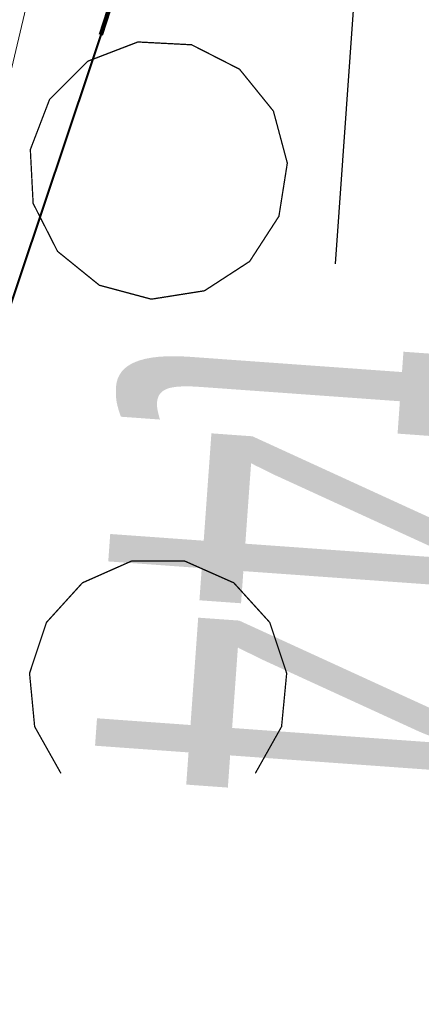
# Model space of a CAD drawing. Header units: metres. Extents: x 6599773 to 13199707, y 5688499 to 11377233.
# Tile 157 of 256: x 6599969.94 to 6599971.49, y 5688893.2 to 5688897.01. Entities that reach past the tile are written whole.
import ezdxf
from ezdxf import colors
from ezdxf.entities.mleader import LeaderData, LeaderLine
from ezdxf.math import Vec2, Vec3

# ---------------------------------------------------------------- set-up
doc = ezdxf.new("R2010")
doc.units = ezdxf.units.M
doc.header["$MEASUREMENT"] = 0
for name, pattern in [('1', [0]), ('9', [1, 0, -1]), ('BTO', [0])]:
    doc.linetypes.add(name, pattern=pattern)
doc.layers.get('0').update_dxf_attribs({"linetype": 'CONTINUOUS', "lineweight": 5})
for name, color, linetype, lineweight in [('_kolor chodnik', 50, '1', 0), ('_kolor zjazdy kostka', 7, '1', 0), ('_kolor ścieżka', 10, '1', 0), ('_linie rozgran', 100, '9', 90), ('_opiskd', 14, 'CONTINUOUS', 15), ('OTK_L_5', 7, 'CONTINUOUS', 5), ('OTZ_L_1', 7, 'CONTINUOUS', 5)]:
    doc.layers.add(name, color=color, linetype=linetype, lineweight=lineweight)
for name, color, linetype, lineweight, true_color in [('_kolor jezdnia', 7, '1', 0, 0x00dbdb), ('_kolor pobocze', 7, '1', 0, 0xff66ff), ('_podział mój', 7, 'BTO', 40, 0xdb70ff)]:
    doc.layers.add(name, color=color, linetype=linetype, lineweight=lineweight, true_color=true_color)
doc.styles.add('opis drzewa', font='ARIALN.TTF', dxfattribs={"width": 0.7, "height": 1.6})
pattern_1 = [(45, (0, 0), (-0.1767766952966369, 0.1767766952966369), []), (135, (0, 0), (-0.1767766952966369, -0.1767766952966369), [])]

# ---------------------------------------------------------------- blocks, each defined once
blk = doc.blocks.new('_Dot')
at = {"color": 0, "linetype": 'ByBlock', "lineweight": -2}
blk.add_line((-0.5, 0), (-1, 0), dxfattribs=at)
at = {"color": 0, "linetype": 'ByBlock', "const_width": 0.5}
blk.add_lwpolyline([(-0.25, 0, 1), (0.25, 0, 1)], format="xyb", close=True, dxfattribs=at)
blk = doc.blocks.new('2_OTZK')
at = {"color": 7, "const_width": 0.005000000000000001}
for points in [[(-0.6431084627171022, 0.6411612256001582), (-0.8175084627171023, 0.5279612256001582), (-1.022908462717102, 0.4954612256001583), (-1.223708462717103, 0.5492612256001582), (-1.385308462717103, 0.6800612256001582), (-1.479708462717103, 0.8653612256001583), (-1.490508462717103, 1.072961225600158), (-1.416008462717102, 1.267061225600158), (-1.269008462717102, 1.414061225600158), (-1.074908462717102, 1.488561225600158), (-0.8673084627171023, 1.477761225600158), (-0.6820084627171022, 1.383361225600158), (-0.5512084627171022, 1.221761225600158), (-0.4974084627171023, 1.020961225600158), (-0.5299084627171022, 0.8155612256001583), (-0.6431084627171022, 0.6411612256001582)], [(0.6282915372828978, 0.6640612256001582), (0.5264915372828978, 0.8442612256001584), (0.5063915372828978, 1.050261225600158), (0.5714915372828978, 1.246761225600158), (0.7104915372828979, 1.400161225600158), (0.8997915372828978, 1.483961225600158), (1.106791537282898, 1.483961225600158), (1.296091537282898, 1.400161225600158), (1.435091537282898, 1.246761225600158), (1.500191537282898, 1.050261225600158), (1.480091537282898, 0.8442612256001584), (1.378291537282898, 0.6640612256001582)], [(-1.372308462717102, -1.335238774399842), (-1.473808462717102, -1.154938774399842), (-1.493508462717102, -0.9491387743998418), (-1.428308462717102, -0.7528387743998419), (-1.289208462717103, -0.5997387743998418), (-1.100108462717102, -0.5160387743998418), (-0.8933084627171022, -0.5160387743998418), (-0.7042084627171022, -0.5997387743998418), (-0.5651084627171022, -0.7528387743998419), (-0.4999084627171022, -0.9491387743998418), (-0.5196084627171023, -1.154938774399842), (-0.6211084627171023, -1.335238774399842)], [(0.6496915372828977, -0.6516387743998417), (0.8240915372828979, -0.5384387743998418), (1.029491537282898, -0.5059387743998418), (1.230291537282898, -0.5597387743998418), (1.391891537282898, -0.6905387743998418), (1.486291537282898, -0.8758387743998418), (1.497091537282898, -1.083438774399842), (1.422591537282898, -1.277538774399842), (1.275591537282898, -1.424538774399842), (1.081491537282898, -1.499038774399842), (0.8738915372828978, -1.488238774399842), (0.6885915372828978, -1.393838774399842), (0.5577915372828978, -1.232238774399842), (0.5039915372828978, -1.031438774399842), (0.5364915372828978, -0.8260387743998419), (0.6496915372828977, -0.6516387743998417)]]:
    blk.add_lwpolyline(points, dxfattribs=at)

msp = doc.modelspace()

# ---------------------------------------------------------------- hatches: boundary and pattern name
at = {"layer": '_kolor chodnik'}
h = msp.add_hatch(dxfattribs=at)
h.set_pattern_fill('ANSI37', color=256, scale=2)
h.set_pattern_definition(pattern_1)
h.paths.add_polyline_path([(6599849.938171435, 5688542.085872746), (6599852.232147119, 5688548.938742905), (6599853.573135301, 5688548.489851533), (6599853.827082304, 5688549.248475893), (6599851.793849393, 5688549.929093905), (6599849.895278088, 5688548.982823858), (6599847.823506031, 5688542.793750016)])
edge = h.paths.add_edge_path()
edge.add_line((6600018.106075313, 5689087.454911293), (6600022.42781917, 5689091.229234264))
edge.add_line((6600022.42781917, 5689091.229234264), (6600020.233254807, 5689093.742094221))
edge.add_line((6600020.233254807, 5689093.742094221), (6600017.159471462, 5689091.057656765))
edge.add_arc((6600023.275194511, 5689085.3851404), 8.341433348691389, 137.1531559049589, 148.8016577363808)
edge.add_line((6600016.140105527, 5689089.706021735), (6600018.106075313, 5689087.454911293))
h.paths.add_polyline_path([(6600038.501784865, 5689187.592294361), (6600037.906968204, 5689187.700586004), (6600037.63829624, 5689186.224843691), (6600038.240083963, 5689186.115282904)])
h.paths.add_polyline_path([(6600069.098302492, 5689360.276020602), (6600068.321239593, 5689360.413462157), (6600068.064048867, 5689358.936495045), (6600068.836639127, 5689358.799546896)])
h.paths.add_polyline_path([(6600082.393785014, 5689362.950258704), (6600082.941124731, 5689366.103121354), (6600081.481377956, 5689366.361351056), (6600080.923159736, 5689363.210828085)])
h.paths.add_polyline_path([(6600074.022236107, 5689388.065861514), (6600072.983907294, 5689388.249860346), (6600072.723374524, 5689386.77253894), (6600073.760538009, 5689386.588865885)])
h.paths.add_polyline_path([(6600105.613104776, 5689486.405659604), (6600106.749499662, 5689489.711933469), (6600105.298891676, 5689490.233346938), (6600104.143487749, 5689486.917306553)], flags=17)
h.paths.add_polyline_path([(6600132.519778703, 5689678.737346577), (6600131.761827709, 5689678.896110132), (6600131.444670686, 5689677.429261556), (6600132.212256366, 5689677.269208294)])
h.paths.add_polyline_path([(6600156.649397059, 5689798.7449027), (6600156.48800471, 5689797.958860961), (6600157.450195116, 5689797.757316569), (6600157.615023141, 5689798.542205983)])
h.paths.add_polyline_path([(6600189.055358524, 5689948.643107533), (6600187.902868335, 5689948.884512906), (6600187.600024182, 5689947.417400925), (6600188.748131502, 5689947.176379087)])
edge = h.paths.add_edge_path()
edge.add_line((6600204.459383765, 5690032.969035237), (6600204.153258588, 5690031.227801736))
edge.add_arc((6600202.328347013, 5690027.299936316), 4.331100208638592, 41.85300125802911, 65.08011549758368, ccw=False)
edge.add_arc((6600032.90393149, 5690051.979071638), 174.020003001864, 352.8070218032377, 353.495463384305)
edge.add_arc((6600202.372679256, 5690027.343587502), 5.999999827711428, 55.12102442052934, 69.64815978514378)
edge = h.paths.add_edge_path()
edge.add_line((6600205.046027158, 5690040.265402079), (6600204.972740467, 5690038.483452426))
edge.add_arc((6600203.986269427, 5690044.401803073), 5.999999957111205, 279.4630688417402, 294.9140560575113)
edge.add_line((6600206.513819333, 5690038.960158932), (6600206.607027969, 5690041.030672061))
edge.add_arc((6600203.986269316, 5690044.401803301), 4.270000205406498, 284.3702444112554, 307.86193139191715, ccw=False)
edge = h.paths.add_edge_path()
edge.add_arc((6600203.547470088, 5690044.558759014), 6.446878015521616, 324.4350091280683, 356.2013368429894, ccw=False)
edge.add_arc((6600203.986269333, 5690044.401803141), 6.00000007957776, 323.2169970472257, 357.4193489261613)
h.paths.add_polyline_path([(6600208.910055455, 5690121.713696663), (6600208.146285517, 5690121.748120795), (6600207.125602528, 5690121.794124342), (6600209.971605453, 5690121.665851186)])
edge = h.paths.add_edge_path()
edge.add_line((6600238.769818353, 5690481.648294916), (6600240.338176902, 5690490.873746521))
edge.add_line((6600240.338176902, 5690490.873746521), (6600241.251295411, 5690510.829461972))
edge.add_line((6600241.251295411, 5690510.829461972), (6600239.524022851, 5690510.928942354))
edge.add_line((6600239.524022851, 5690510.928942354), (6600238.633343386, 5690491.167757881))
edge.add_line((6600238.633343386, 5690491.167757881), (6600234.579716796, 5690467.661262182))
edge.add_line((6600234.579716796, 5690467.661262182), (6600234.449796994, 5690464.966873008))
edge.add_arc((6600242.443669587, 5690464.607462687), 8.00194818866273, 177.4256738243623, 268.2543056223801)
edge.add_line((6600242.199903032, 5690456.609228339), (6600242.216657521, 5690457.359274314))
edge.add_line((6600242.216657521, 5690457.359274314), (6600242.305257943, 5690458.836738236))
edge.add_arc((6600242.444504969, 5690464.607952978), 5.772894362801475, 177.0298084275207, 268.6178439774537, ccw=False)
edge.add_line((6600236.679365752, 5690464.907083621), (6600236.951876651, 5690470.95443634))
edge.add_line((6600236.951876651, 5690470.95443634), (6600238.150786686, 5690478.210832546))
edge.add_line((6600238.150786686, 5690478.210832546), (6600238.769818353, 5690481.648294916))
h.paths.add_polyline_path([(6600238.769818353, 5690481.648294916), (6600238.150786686, 5690478.210832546), (6600239.670056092, 5690477.930590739), (6600240.266710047, 5690481.376366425)], flags=17)
edge = h.paths.add_edge_path()
edge.add_line((6600223.366500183, 5690460.339976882), (6600223.276803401, 5690457.948865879))
edge.add_arc((6600221.105749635, 5690465.64864014), 7.999999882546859, 285.7465040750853, 299.8464885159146)
edge.add_line((6600225.08717264, 5690458.709744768), (6600225.240084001, 5690461.623695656))
edge.add_arc((6600221.105749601, 5690465.648640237), 5.769999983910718, 293.06724420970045, 315.7681070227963, ccw=False)
edge = h.paths.add_edge_path()
edge.add_arc((6600220.025145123, 5690444.676291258), 5.77000016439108, 37.996647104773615, 59.94382588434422, ccw=False)
edge.add_line((6600224.572175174, 5690448.22839199), (6600224.817793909, 5690451.081798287))
edge.add_arc((6600220.025145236, 5690444.676291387), 7.999999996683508, 53.19588653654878, 68.15166733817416)
edge.add_line((6600223.00235276, 5690452.101669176), (6600222.91504296, 5690449.670427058))
edge = h.paths.add_edge_path()
edge.add_arc((6600221.105749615, 5690465.648640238), 7.999999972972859, 328.0222308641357, 357.0132597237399)
edge.add_line((6600229.094882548, 5690465.23180147), (6600229.218816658, 5690467.593604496))
edge.add_line((6600229.218816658, 5690467.593604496), (6600228.218919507, 5690467.645774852))
edge.add_line((6600228.218919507, 5690467.645774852), (6600227.891778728, 5690461.411918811))
h.paths.add_polyline_path([(6600200.980142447, 5690012.236744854), (6600202.31727834, 5690011.956662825), (6600202.522293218, 5690012.935421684), (6600201.182321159, 5690013.216097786)])
h.paths.add_polyline_path([(6600196.457878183, 5689983.98337835), (6600195.202332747, 5689984.246370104), (6600194.899091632, 5689982.777335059), (6600196.150355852, 5689982.515240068)])
edge = h.paths.add_edge_path()
edge.add_line((6600112.305909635, 5689517.99101877), (6600112.691041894, 5689519.807934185))
edge.add_line((6600112.691041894, 5689519.807934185), (6600113.245521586, 5689522.423769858))
edge.add_line((6600113.245521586, 5689522.423769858), (6600111.553124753, 5689522.782507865))
edge.add_line((6600111.553124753, 5689522.782507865), (6600107.405864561, 5689503.217226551))
edge.add_line((6600107.405864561, 5689503.217226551), (6600099.494506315, 5689480.361667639))
edge.add_line((6600099.494506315, 5689480.361667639), (6600099.182814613, 5689478.891218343))
edge.add_arc((6600107.008997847, 5689477.232359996), 8.000059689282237, 168.0325629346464, 257.7529108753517)
edge.add_line((6600105.311960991, 5689469.414366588), (6600105.784990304, 5689471.593619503))
edge.add_arc((6600107.008927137, 5689477.232314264), 5.769999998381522, 168.0321375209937, 257.7533362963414, ccw=False)
edge.add_line((6600101.364343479, 5689478.42879883), (6600101.647245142, 5689479.76342708))
edge.add_line((6600101.647245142, 5689479.76342708), (6600104.143487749, 5689486.917306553))
edge.add_line((6600104.143487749, 5689486.917306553), (6600105.298891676, 5689490.233346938))
edge.add_line((6600105.298891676, 5689490.233346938), (6600108.240043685, 5689498.809726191))
edge.add_line((6600108.240043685, 5689498.809726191), (6600112.305909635, 5689517.99101877))
h.paths.add_polyline_path([(6600136.009573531, 5689645.499114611), (6600138.333647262, 5689645.012304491), (6600138.661671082, 5689646.578318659), (6600134.869459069, 5689647.372651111)])
at = {"layer": '_kolor jezdnia'}
h = msp.add_hatch(dxfattribs=at)
h.set_pattern_fill('ANSI37', color=256, scale=2.2)
h.set_pattern_definition([(311.9999999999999, (0, 0), (0.2043648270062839, 0.1840109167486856), []), (41.99999999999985, (0, 0), (-0.1840109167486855, 0.2043648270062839), [])])
edge = h.paths.add_edge_path()
edge.add_line((6599833.066047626, 5688539.933393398), (6599850.649511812, 5688527.983462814))
edge.add_arc((6599857.337592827, 5688536.653968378), 10.95025544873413, 169.5012687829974, 232.3548431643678, ccw=False)
edge.add_arc((6599858.085851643, 5688536.618142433), 11.69295282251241, 162.2507788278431, 169.9967502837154, ccw=False)
edge.add_line((6599846.949484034, 5688540.182754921), (6599847.823506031, 5688542.793750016))
edge.add_line((6599847.823506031, 5688542.793750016), (6599849.895278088, 5688548.982823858))
edge.add_line((6599849.895278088, 5688548.982823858), (6599852.434748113, 5688556.56906746))
edge.add_line((6599852.434748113, 5688556.56906746), (6599928.48625871, 5688783.760284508))
edge.add_line((6599928.48625871, 5688783.760284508), (6599931.025728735, 5688791.34652811))
edge.add_line((6599931.025728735, 5688791.34652811), (6599996.657773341, 5688987.411326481))
edge.add_line((6599996.657773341, 5688987.411326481), (6599999.197243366, 5688994.997570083))
edge.add_line((6599999.197243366, 5688994.997570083), (6600021.930100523, 5689062.908193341))
edge.add_line((6600021.930100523, 5689062.908193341), (6600017.620224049, 5689067.371531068))
edge.add_line((6600017.620224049, 5689067.371531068), (6600016.714558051, 5689064.654078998))
edge.add_line((6600016.714558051, 5689064.654078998), (6600012.423620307, 5689051.835617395))
edge.add_line((6600012.423620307, 5689051.835617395), (6600009.884150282, 5689044.249373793))
edge.add_line((6600009.884150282, 5689044.249373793), (6599977.53516164, 5688947.612159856))
edge.add_line((6599977.53516164, 5688947.612159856), (6599974.995691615, 5688940.025916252))
edge.add_line((6599974.995691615, 5688940.025916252), (6599942.096912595, 5688841.746295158))
edge.add_line((6599942.096912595, 5688841.746295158), (6599939.557442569, 5688834.160051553))
edge.add_line((6599939.557442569, 5688834.160051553), (6599882.679288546, 5688664.246042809))
edge.add_line((6599882.679288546, 5688664.246042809), (6599880.139818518, 5688656.659799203))
edge.add_line((6599880.139818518, 5688656.659799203), (6599852.464543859, 5688573.984527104))
edge.add_line((6599852.464543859, 5688573.984527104), (6599842.470137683, 5688544.127903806))
edge.add_arc((6599835.706422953, 5688546.652910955), 7.219660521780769, 248.54809133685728, 339.52856074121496, ccw=False)
h.paths.add_polyline_path([(6600044.653202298, 5689172.271628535), (6600046.276244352, 5689181.431901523), (6600047.759199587, 5689189.801539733), (6600051.0603021, 5689208.432603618), (6600052.368792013, 5689215.817578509), (6600054.808584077, 5689229.587499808), (6600056.11707399, 5689236.972474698), (6600057.346666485, 5689243.912161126), (6600058.655146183, 5689251.297078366), (6600058.831439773, 5689252.292060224), (6600060.098987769, 5689259.445963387), (6600060.139929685, 5689259.677035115), (6600061.407468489, 5689266.830886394), (6600072.329030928, 5689328.470998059), (6600073.637511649, 5689335.855921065), (6600077.337304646, 5689356.73715072), (6600078.820259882, 5689365.106788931), (6600081.142794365, 5689378.214921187), (6600082.53851694, 5689386.092227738), (6600095.187867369, 5689457.483787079), (6600091.082877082, 5689465.8405575), (6600089.043088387, 5689454.328211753), (6600087.870641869, 5689447.711051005), (6600087.560133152, 5689445.958573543), (6600086.562151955, 5689440.326076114), (6600082.433200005, 5689417.022719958), (6600080.95024477, 5689408.65308175), (6600077.202698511, 5689387.502337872), (6600075.719743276, 5689379.132699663), (6600073.469199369, 5689366.430874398), (6600071.986244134, 5689358.061236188), (6600069.986864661, 5689346.776955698), (6600068.591142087, 5689338.899649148), (6600065.559290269, 5689321.78820693), (6600064.163567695, 5689313.91090038), (6600059.719426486, 5689288.828650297), (6600058.323703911, 5689280.951343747), (6600057.563846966, 5689276.662793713), (6600056.168124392, 5689268.785487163), (6600054.804920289, 5689261.091711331), (6600053.409197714, 5689253.214404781), (6600053.264817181, 5689252.399536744), (6600051.869094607, 5689244.522230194), (6600051.183555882, 5689240.653124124), (6600049.787833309, 5689232.775817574), (6600046.593849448, 5689214.749319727), (6600045.198126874, 5689206.872013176), (6600044.41754409, 5689202.466488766), (6600042.934588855, 5689194.096850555), (6600036.429952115, 5689157.38538759), (6600034.94699688, 5689149.01574938), (6600030.579776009, 5689124.367629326), (6600027.529365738, 5689107.151445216), (6600024.895072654, 5689094.014582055), (6600030.583685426, 5689094.264316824), (6600032.945013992, 5689106.191885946), (6600043.170247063, 5689163.901990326)])
edge = h.paths.add_edge_path()
edge.add_line((6600111.106812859, 5689535.144351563), (6600111.256844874, 5689535.85214863))
edge.add_line((6600111.256844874, 5689535.85214863), (6600112.915748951, 5689543.678261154))
edge.add_line((6600112.915748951, 5689543.678261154), (6600117.304772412, 5689564.384094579))
edge.add_line((6600117.304772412, 5689564.384094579), (6600119.067357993, 5689572.699339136))
edge.add_line((6600119.067357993, 5689572.699339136), (6600120.087667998, 5689577.512794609))
edge.add_line((6600120.087667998, 5689577.512794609), (6600121.64289057, 5689584.849775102))
edge.add_line((6600121.64289057, 5689584.849775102), (6600128.436769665, 5689616.900852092))
edge.add_line((6600128.436769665, 5689616.900852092), (6600129.991992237, 5689624.237832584))
edge.add_line((6600129.991992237, 5689624.237832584), (6600132.660554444, 5689636.827148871))
edge.add_line((6600132.660554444, 5689636.827148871), (6600133.208838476, 5689639.444704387))
edge.add_line((6600133.208838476, 5689639.444704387), (6600134.848957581, 5689647.274775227))
edge.add_line((6600134.848957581, 5689647.274775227), (6600138.97649476, 5689666.979995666))
edge.add_line((6600138.97649476, 5689666.979995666), (6600140.51410642, 5689674.320687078))
edge.add_line((6600140.51410642, 5689674.320687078), (6600145.209128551, 5689696.735129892))
edge.add_line((6600145.209128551, 5689696.735129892), (6600146.746740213, 5689704.075821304))
edge.add_line((6600146.746740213, 5689704.075821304), (6600151.462308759, 5689726.588354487))
edge.add_line((6600151.462308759, 5689726.588354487), (6600152.999920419, 5689733.929045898))
edge.add_line((6600152.999920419, 5689733.929045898), (6600155.244070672, 5689744.642813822))
edge.add_line((6600155.244070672, 5689744.642813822), (6600156.781682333, 5689751.983505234))
edge.add_line((6600156.781682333, 5689751.983505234), (6600161.635515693, 5689775.156126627))
edge.add_line((6600161.635515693, 5689775.156126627), (6600163.378142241, 5689783.475576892))
edge.add_line((6600163.378142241, 5689783.475576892), (6600163.850769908, 5689785.731942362))
edge.add_line((6600163.850769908, 5689785.731942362), (6600167.028500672, 5689800.90270461))
edge.add_line((6600167.028500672, 5689800.90270461), (6600179.490888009, 5689860.399222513))
edge.add_line((6600179.490888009, 5689860.399222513), (6600181.233514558, 5689868.718672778))
edge.add_line((6600181.233514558, 5689868.718672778), (6600181.84713393, 5689871.648144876))
edge.add_line((6600181.84713393, 5689871.648144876), (6600183.38474559, 5689878.988836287))
edge.add_line((6600183.38474559, 5689878.988836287), (6600184.935818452, 5689886.393792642))
edge.add_line((6600184.935818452, 5689886.393792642), (6600186.575937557, 5689894.223863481))
edge.add_line((6600186.575937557, 5689894.223863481), (6600194.051338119, 5689929.912074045))
edge.add_line((6600194.051338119, 5689929.912074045), (6600195.691457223, 5689937.742144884))
edge.add_line((6600195.691457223, 5689937.742144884), (6600202.915799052, 5689972.231779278))
edge.add_line((6600202.915799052, 5689972.231779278), (6600204.555918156, 5689980.061850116))
edge.add_line((6600204.555918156, 5689980.061850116), (6600206.062781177, 5689987.255744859))
edge.add_line((6600206.062781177, 5689987.255744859), (6600207.702900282, 5689995.085815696))
edge.add_line((6600207.702900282, 5689995.085815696), (6600210.232559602, 5690007.162628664))
edge.add_line((6600210.232559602, 5690007.162628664), (6600211.694938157, 5690014.144150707))
edge.add_arc((6600028.177652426, 5690052.584442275), 187.5000004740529, 348.1696294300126, 357.4195276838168)
edge.add_line((6600215.487522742, 5690044.142720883), (6600208.310270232, 5690026.480446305))
edge.add_arc((6600032.903933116, 5690051.97907145), 177.2500013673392, 348.1696294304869, 351.7289130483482, ccw=False)
edge.add_line((6600206.38894146, 5690015.640182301), (6600205.966941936, 5690013.625519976))
edge.add_line((6600205.966941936, 5690013.625519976), (6600204.326822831, 5690005.795449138))
edge.add_line((6600204.326822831, 5690005.795449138), (6600197.076961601, 5689971.183982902))
edge.add_line((6600197.076961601, 5689971.183982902), (6600195.334335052, 5689962.864532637))
edge.add_line((6600195.334335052, 5689962.864532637), (6600193.44722506, 5689953.855305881))
edge.add_line((6600193.44722506, 5689953.855305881), (6600191.909227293, 5689946.512771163))
edge.add_line((6600191.909227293, 5689946.512771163), (6600185.49684423, 5689915.899498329))
edge.add_line((6600185.49684423, 5689915.899498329), (6600183.856521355, 5689908.068454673))
edge.add_line((6600183.856521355, 5689908.068454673), (6600182.066605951, 5689899.523243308))
edge.add_line((6600182.066605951, 5689899.523243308), (6600180.32407057, 5689891.204228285))
edge.add_line((6600180.32407057, 5689891.204228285), (6600174.320344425, 5689862.541919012))
edge.add_line((6600174.320344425, 5689862.541919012), (6600172.577809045, 5689854.222903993))
edge.add_line((6600172.577809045, 5689854.222903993), (6600163.663810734, 5689811.666703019))
edge.add_line((6600163.663810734, 5689811.666703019), (6600162.023782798, 5689803.837067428))
edge.add_line((6600162.023782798, 5689803.837067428), (6600160.924220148, 5689798.587659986))
edge.add_line((6600160.924220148, 5689798.587659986), (6600159.279208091, 5689790.734229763))
edge.add_line((6600159.279208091, 5689790.734229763), (6600157.107250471, 5689780.365115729))
edge.add_line((6600157.107250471, 5689780.365115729), (6600155.462238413, 5689772.511685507))
edge.add_line((6600155.462238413, 5689772.511685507), (6600153.380318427, 5689762.572418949))
edge.add_line((6600153.380318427, 5689762.572418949), (6600151.735124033, 5689754.718118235))
edge.add_line((6600151.735124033, 5689754.718118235), (6600148.586504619, 5689739.686336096))
edge.add_line((6600148.586504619, 5689739.686336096), (6600146.885007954, 5689731.563243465))
edge.add_line((6600146.885007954, 5689731.563243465), (6600141.75088822, 5689707.052510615))
edge.add_line((6600141.75088822, 5689707.052510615), (6600140.110896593, 5689699.223048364))
edge.add_line((6600140.110896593, 5689699.223048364), (6600133.483561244, 5689667.583574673))
edge.add_line((6600133.483561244, 5689667.583574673), (6600131.860394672, 5689659.834436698))
edge.add_line((6600131.860394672, 5689659.834436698), (6600131.740984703, 5689659.26436315))
edge.add_line((6600131.740984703, 5689659.26436315), (6600130.117814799, 5689651.515209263))
edge.add_line((6600130.117814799, 5689651.515209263), (6600127.278733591, 5689637.961189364))
edge.add_line((6600127.278733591, 5689637.961189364), (6600126.924568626, 5689636.290366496))
edge.add_line((6600126.924568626, 5689636.290366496), (6600125.166244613, 5689627.995226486))
edge.add_line((6600125.166244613, 5689627.995226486), (6600118.009503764, 5689594.232298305))
edge.add_line((6600118.009503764, 5689594.232298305), (6600116.251179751, 5689585.937158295))
edge.add_line((6600116.251179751, 5689585.937158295), (6600113.665314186, 5689573.737975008))
edge.add_line((6600113.665314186, 5689573.737975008), (6600111.898534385, 5689565.402943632))
edge.add_line((6600111.898534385, 5689565.402943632), (6600104.889982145, 5689532.33911599))
edge.add_line((6600104.889982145, 5689532.33911599), (6600103.226635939, 5689524.492047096))
edge.add_line((6600103.226635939, 5689524.492047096), (6600096.623876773, 5689493.342605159))
edge.add_line((6600096.623876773, 5689493.342605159), (6600094.968986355, 5689485.53542763))
edge.add_line((6600094.968986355, 5689485.53542763), (6600094.300101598, 5689482.379870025))
edge.add_line((6600094.300101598, 5689482.379870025), (6600099.182814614, 5689478.891218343))
edge.add_line((6600099.182814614, 5689478.891218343), (6600099.494506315, 5689480.361667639))
edge.add_line((6600099.494506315, 5689480.361667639), (6600111.106812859, 5689535.144351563))
edge = h.paths.add_edge_path()
edge.add_arc((6600239.213891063, 5690851.4003676), 10.0000000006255, -2.8342403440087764, 76.13703556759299, ccw=False)
edge.add_line((6600249.201658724, 5690850.905901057), (6600249.082723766, 5690848.503524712))
edge.add_line((6600249.082723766, 5690848.503524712), (6600247.016487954, 5690806.767468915))
edge.add_line((6600247.016487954, 5690806.767468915), (6600246.092398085, 5690789.152178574))
edge.add_line((6600246.092398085, 5690789.152178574), (6600233.768116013, 5690572.015170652))
edge.add_line((6600233.768116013, 5690572.015170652), (6600228.959056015, 5690465.29620206))
edge.add_line((6600228.959056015, 5690465.29620206), (6600234.588724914, 5690465.017134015))
edge.add_line((6600234.588724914, 5690465.017134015), (6600239.26254019, 5690571.767576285))
edge.add_line((6600239.26254019, 5690571.767576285), (6600252.505038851, 5690806.400146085))
edge.add_line((6600252.505038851, 5690806.400146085), (6600254.569211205, 5690848.094521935))
edge.add_arc((6600262.559425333, 5690847.6989487), 7.999999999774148, 76.13703557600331, 177.1657596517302, ccw=False)
edge.add_line((6600264.476229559, 5690855.465921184), (6600241.609896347, 5690861.109083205))
edge = h.paths.add_edge_path()
edge.add_line((6600250.031475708, 5690451.625307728), (6600250.231741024, 5690455.772579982))
edge.add_line((6600250.231741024, 5690455.772579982), (6600246.257763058, 5690456.417303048))
edge.add_line((6600246.257763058, 5690456.417303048), (6600242.171761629, 5690456.61060902))
edge.add_arc((6600242.563100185, 5690464.586983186), 7.985968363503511, 176.9123644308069, 267.1911945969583, ccw=False)
edge.add_line((6600234.588724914, 5690465.017134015), (6600228.959056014, 5690465.29620206))
edge.add_arc((6600220.965133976, 5690465.657286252), 8.002072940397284, 267.8289300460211, 357.413716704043, ccw=False)
edge.add_line((6600220.661989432, 5690457.660957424), (6600212.406915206, 5690458.119572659))
edge.add_line((6600212.406915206, 5690458.119572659), (6600208.431872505, 5690457.817501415))
edge.add_line((6600208.431872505, 5690457.817501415), (6600208.233912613, 5690454.548331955))
edge.add_line((6600208.233912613, 5690454.548331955), (6600212.129565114, 5690453.127270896))
edge.add_line((6600212.129565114, 5690453.127270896), (6600218.640548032, 5690452.76554962))
edge.add_line((6600218.640548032, 5690452.76554962), (6600216.486747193, 5690452.885205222))
edge.add_line((6600216.486747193, 5690452.885205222), (6600220.46890539, 5690452.663974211))
edge.add_arc((6600220.025145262, 5690444.676291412), 7.999999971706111, -0.3386579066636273, 86.8201700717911, ccw=False)
edge.add_line((6600228.025005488, 5690444.629006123), (6600227.803602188, 5690439.649256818))
edge.add_line((6600227.803602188, 5690439.649256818), (6600226.885525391, 5690435.936828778))
edge.add_line((6600226.885525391, 5690435.936828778), (6600225.534849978, 5690405.967249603))
edge.add_line((6600225.534849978, 5690405.967249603), (6600226.115199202, 5690402.187514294))
edge.add_line((6600226.115199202, 5690402.187514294), (6600213.445139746, 5690121.008786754))
edge.add_line((6600213.445139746, 5690121.008786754), (6600213.352800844, 5690118.960058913))
edge.add_line((6600213.352800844, 5690118.960058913), (6600209.980184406, 5690044.131649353))
edge.add_arc((6600203.986269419, 5690044.401803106), 5.999999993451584, 257.4162346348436, 357.41934921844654, ccw=False)
edge.add_line((6600202.679069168, 5690038.545931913), (6600201.589735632, 5690033.666039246))
edge.add_line((6600201.589735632, 5690033.666039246), (6600203.67987942, 5690033.199458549))
edge.add_arc((6600202.372679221, 5690027.343587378), 5.999999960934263, -8.27108729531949, 77.41623506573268, ccw=False)
edge.add_line((6600208.310270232, 5690026.480446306), (6600215.487522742, 5690044.142720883))
edge.add_line((6600215.487522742, 5690044.142720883), (6600216.199687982, 5690059.944661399))
edge.add_line((6600216.199687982, 5690059.944661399), (6600216.537356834, 5690067.437056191))
edge.add_line((6600216.537356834, 5690067.437056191), (6600223.893528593, 5690230.66011469))
edge.add_line((6600223.893528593, 5690230.66011469), (6600224.231197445, 5690238.152509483))
edge.add_line((6600224.231197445, 5690238.152509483), (6600233.507835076, 5690443.987992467))
edge.add_arc((6600241.499722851, 5690443.627812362), 7.999999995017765, 87.29208981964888, 177.4195277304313, ccw=False)
edge.add_line((6600241.877677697, 5690451.618879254), (6600246.021541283, 5690451.422886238))
edge.add_line((6600246.021541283, 5690451.422886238), (6600246.427694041, 5690451.443388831))
edge.add_line((6600246.427694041, 5690451.443388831), (6600246.793970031, 5690451.461878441))
edge.add_line((6600246.793970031, 5690451.461878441), (6600250.031475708, 5690451.625307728))
edge = h.paths.add_edge_path()
edge.add_line((6600007.33756506, 5689086.20374581), (6600006.980466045, 5689080.740822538))
edge.add_line((6600006.980466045, 5689080.740822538), (6600007.229745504, 5689080.720859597))
edge.add_line((6600007.229745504, 5689080.720859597), (6600008.093335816, 5689080.601653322))
edge.add_line((6600008.093335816, 5689080.601653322), (6600008.702681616, 5689080.53831051))
edge.add_arc((6600008.140193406, 5689070.554142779), 9.999999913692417, -18.557800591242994, 86.77547804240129, ccw=False)
edge.add_line((6600017.620224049, 5689067.371531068), (6600021.930100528, 5689062.908193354))
edge.add_arc((6599734.83819726, 5689159.011261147), 302.7499967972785, 341.4922000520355, 343.8640860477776)
edge.add_arc((6600034.895369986, 5689072.315877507), 9.581213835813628, 98.63328270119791, 164.5273290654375, ccw=False)
edge.add_line((6600033.457137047, 5689081.788529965), (6600033.832640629, 5689081.798737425))
edge.add_line((6600033.832640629, 5689081.798737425), (6600034.422462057, 5689082.05700874))
edge.add_line((6600034.422462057, 5689082.05700874), (6600036.833623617, 5689082.139040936))
edge.add_line((6600036.833623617, 5689082.139040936), (6600036.730225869, 5689087.148851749))
edge.add_line((6600036.730225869, 5689087.148851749), (6600036.579860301, 5689087.134303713))
edge.add_arc((6600036.479565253, 5689093.136286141), 6.002820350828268, 169.1687651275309, 270.9573417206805, ccw=False)
edge.add_line((6600030.583685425, 5689094.264316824), (6600024.895072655, 5689094.014582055))
edge.add_arc((6600015.200558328, 5689096.162123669), 9.929528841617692, 271.0943432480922, 347.5094668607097, ccw=False)
edge.add_arc((6600014.909438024, 5689089.646776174), 3.446070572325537, 264.4236009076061, 278.0194998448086, ccw=False)
edge.add_line((6600014.574573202, 5689086.217014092), (6600014.299554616, 5689086.232508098))
edge.add_line((6600014.299554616, 5689086.232508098), (6600010.474232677, 5689086.448019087))
edge.add_line((6600010.474232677, 5689086.448019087), (6600007.33756506, 5689086.20374581))
edge = h.paths.add_edge_path()
edge.add_line((6600105.490725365, 5689463.953528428), (6600106.927559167, 5689464.047234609))
edge.add_line((6600106.927559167, 5689464.047234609), (6600107.835, 5689468.66))
edge.add_line((6600107.835, 5689468.66), (6600105.311960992, 5689469.414366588))
edge.add_arc((6600107.008997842, 5689477.232359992), 8.000059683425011, 168.0325628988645, 257.7529109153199, ccw=False)
edge.add_line((6600099.182814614, 5689478.891218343), (6600094.300101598, 5689482.379870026))
edge.add_arc((6600586.245114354, 5689378.10423892), 502.8750369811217, 168.032376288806, 169.9522165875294)
edge.add_line((6600091.082877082, 5689465.8405575), (6600095.187867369, 5689457.483787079))
edge.add_arc((6600103.06517392, 5689456.088064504), 8.000000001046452, 77.7533362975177, 169.9524553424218, ccw=False)
edge.add_line((6600104.762140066, 5689463.906012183), (6600105.490725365, 5689463.953528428))
at = {"layer": '_kolor pobocze'}
h = msp.add_hatch(dxfattribs=at)
h.set_pattern_fill('ANSI37', color=256, scale=2)
h.set_pattern_definition(pattern_1)
edge = h.paths.add_edge_path()
edge.add_line((6600035.926965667, 5689101.56944285), (6600036.046865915, 5689102.311543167))
edge.add_arc((6600058.171848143, 5689233.778275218), 133.3154772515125, 259.4578941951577, 260.4470163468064, ccw=False)
edge.add_line((6600033.780707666, 5689102.713067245), (6600032.142559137, 5689101.847662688))
edge.add_arc((6599734.838175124, 5689159.011266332), 302.7500195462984, 347.6801154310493, 349.11639019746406, ccw=False)
edge.add_arc((6600036.478170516, 5689093.133441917), 6.000000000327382, 167.68011541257, 271.5571101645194)
edge.add_line((6600036.64121064, 5689087.1356575), (6600036.730491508, 5689087.137804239))
edge.add_line((6600036.730491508, 5689087.137804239), (6600036.71246321, 5689087.887583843))
edge.add_line((6600036.71246321, 5689087.887583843), (6600036.559840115, 5689087.884077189))
edge.add_arc((6600036.482532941, 5689093.14290691), 5.259397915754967, 170.6455005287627, 270.84221319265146, ccw=False)
edge.add_arc((6600545.796425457, 5688991.216220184), 524.6691769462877, 167.9170060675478, 168.7028219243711, ccw=False)
edge.add_line((6600032.751078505, 5689101.044345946), (6600034.011432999, 5689101.917298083))
edge.add_line((6600034.011432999, 5689101.917298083), (6600035.926965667, 5689101.56944285))
edge = h.paths.add_edge_path()
edge.add_line((6600002.828843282, 5688994.032881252), (6600003.066918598, 5688994.744091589))
edge.add_line((6600003.066918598, 5688994.744091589), (6600001.227880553, 5688995.359703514))
edge.add_line((6600001.227880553, 5688995.359703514), (6600000.55876659, 5688996.702196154))
edge.add_line((6600000.55876659, 5688996.702196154), (6600022.641310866, 5689062.67011804))
edge.add_arc((6599734.83819395, 5689159.011262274), 303.5000002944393, 341.4922000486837, 343.8640860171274)
edge.add_arc((6600035.267451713, 5689072.092773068), 9.250000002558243, 91.55711016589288, 163.8640860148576, ccw=False)
edge.add_line((6600035.016098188, 5689081.339357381), (6600036.868703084, 5689081.389717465))
edge.add_line((6600036.868703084, 5689081.389717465), (6600036.850674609, 5689082.139504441))
edge.add_line((6600036.850674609, 5689082.139504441), (6600034.995718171, 5689082.089080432))
edge.add_arc((6600035.267451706, 5689072.092773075), 9.999999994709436, 91.55711014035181, 163.8640860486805)
edge.add_arc((6599734.838192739, 5689159.011262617), 302.7500015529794, 341.4922000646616, 343.8640860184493, ccw=False)
edge.add_line((6600021.930100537, 5689062.908193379), (6599999.748942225, 5688996.6456785))
edge.add_line((6599999.748942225, 5688996.6456785), (6600000.695212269, 5688994.747107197))
edge.add_line((6600000.695212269, 5688994.747107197), (6600002.828843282, 5688994.032881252))
h.paths.add_polyline_path([(6599971.7492186, 5688907.297112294), (6599971.084233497, 5688908.631320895), (6599997.822068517, 5688988.526766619), (6599999.164561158, 5688989.195880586), (6600001.003599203, 5688988.580268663), (6600001.241674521, 5688989.291479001), (6599999.108043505, 5688990.005704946), (6599997.2094722, 5688989.059434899), (6599970.270280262, 5688908.583087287), (6599971.216550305, 5688906.684515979), (6599973.350181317, 5688905.970290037), (6599973.588256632, 5688906.681500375)])
h.paths.add_polyline_path([(6599932.504667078, 5688790.060553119), (6599931.835553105, 5688791.403045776), (6599968.343406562, 5688900.4641754), (6599969.685899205, 5688901.133289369), (6599971.524937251, 5688900.517677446), (6599971.763012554, 5688901.228887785), (6599969.629381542, 5688901.94311373), (6599967.730810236, 5688900.996843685), (6599931.025728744, 5688791.34652811), (6599931.971998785, 5688789.447956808), (6599933.988392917, 5688788.772975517), (6599934.226774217, 5688789.484136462)])
at = {"layer": '_kolor zjazdy kostka'}
h = msp.add_hatch(dxfattribs=at)
h.set_pattern_fill('ANSI37', color=256, scale=2)
h.set_pattern_definition(pattern_1)
h.paths.add_polyline_path([(6600244.137440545, 5690813.934732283), (6600242.369522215, 5690814.022127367), (6600242.097568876, 5690808.528921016), (6600243.865482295, 5690808.44142671)])
h.paths.add_polyline_path([(6600247.012128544, 5690806.679412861), (6600247.44273645, 5690815.377295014), (6600247.393289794, 5690814.378518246), (6600247.113277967, 5690808.722537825)])
h.paths.add_polyline_path([(6600242.297085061, 5690788.088808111), (6600240.958726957, 5690788.155683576), (6600240.648818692, 5690782.664569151), (6600241.987258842, 5690782.599147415)])
h.paths.add_polyline_path([(6600245.558275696, 5690780.919298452), (6600246.037231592, 5690789.405686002), (6600244.985820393, 5690788.453468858), (6600244.612601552, 5690781.981345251)])
h.paths.add_polyline_path([(6600241.348405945, 5690723.711515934), (6600242.272017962, 5690722.691689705), (6600242.749709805, 5690731.155680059), (6600241.698138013, 5690730.203317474), (6600241.472690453, 5690726.27550499)])
h.paths.add_polyline_path([(6600225.772794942, 5690394.589141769), (6600224.731429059, 5690393.637598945), (6600224.461246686, 5690387.644646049), (6600225.412923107, 5690386.603142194)])
h.paths.add_polyline_path([(6600223.012390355, 5690333.280720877), (6600223.372595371, 5690341.272607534), (6600222.32835346, 5690340.318436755), (6600222.058239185, 5690334.324941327)])
h.paths.add_polyline_path([(6600215.496388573, 5690166.390602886), (6600215.856593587, 5690174.382489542), (6600214.812834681, 5690173.428760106), (6600214.542018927, 5690167.435062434)])
h.paths.add_polyline_path([(6600212.446537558, 5690121.053392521), (6600213.399499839, 5690120.010473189), (6600213.788744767, 5690128.503024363), (6600212.745135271, 5690127.54943145)])
h.paths.add_polyline_path([(6600209.977420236, 5690121.665589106), (6600210.225142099, 5690127.162117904), (6600207.346107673, 5690127.291879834), (6600207.119593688, 5690121.794395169)])
h.paths.add_polyline_path([(6600207.950178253, 5690070.725854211), (6600204.880846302, 5690070.828947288), (6600204.643784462, 5690065.333808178), (6600207.702521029, 5690065.204598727)])
h.paths.add_polyline_path([(6600200.981479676, 5690012.236464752), (6600199.969248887, 5690007.339980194), (6600201.282587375, 5690007.064882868), (6600202.31726072, 5690011.956666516)])
h.paths.add_polyline_path([(6600193.613960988, 5689970.406358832), (6600192.398010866, 5689970.660657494), (6600191.286205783, 5689965.274578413), (6600192.486379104, 5689965.023185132)])
h.paths.add_polyline_path([(6600189.061271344, 5689948.671423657), (6600189.984133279, 5689953.050774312), (6600188.818902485, 5689953.32186217), (6600187.908781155, 5689948.91282903)])
h.paths.add_polyline_path([(6600180.976201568, 5689915.317449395), (6600179.952861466, 5689910.421322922), (6600181.008474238, 5689910.200199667), (6600182.033843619, 5689915.09540201)])
h.paths.add_polyline_path([(6600176.508279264, 5689893.538690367), (6600177.476023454, 5689893.335973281), (6600178.603605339, 5689898.719146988), (6600177.636002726, 5689898.922290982)])
h.paths.add_polyline_path([(6600179.28182965, 5689859.401159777), (6600180.522246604, 5689860.211927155), (6600181.057490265, 5689860.561775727), (6600183.598022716, 5689860.029600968), (6600184.726606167, 5689865.412570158), (6600182.186324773, 5689865.943033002), (6600181.604764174, 5689866.832779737), (6600181.024456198, 5689867.720610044)])
h.paths.add_polyline_path([(6600160.20081012, 5689810.862606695), (6600159.232772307, 5689811.065842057), (6600158.207991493, 5689806.171529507), (6600159.17573568, 5689805.968812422)])
h.paths.add_polyline_path([(6600156.493917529, 5689797.987177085), (6600155.463416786, 5689793.068691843), (6600156.431160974, 5689792.865974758), (6600157.461419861, 5689797.784520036)])
edge = h.paths.add_edge_path()
edge.add_arc((6600173.111981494, 5689800.679690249), 5.999999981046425, 204.6731153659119, 239.5411154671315, ccw=False)
edge.add_arc((6600173.162096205, 5689800.685330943), 6.047914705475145, 168.3203586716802, 204.5234866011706, ccw=False)
edge.add_line((6600167.239404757, 5689801.909666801), (6600163.65166784, 5689784.781499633))
edge.add_arc((6600169.524220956, 5689783.551410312), 5.999999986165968, 139.2146049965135, 168.1696294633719, ccw=False)
edge.add_arc((6600169.524220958, 5689783.551410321), 5.999999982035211, 96.80962310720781, 139.2146050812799, ccw=False)
edge.add_line((6600168.81279652, 5689789.509083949), (6600170.070461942, 5689795.507731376))
h.paths.add_polyline_path([(6600163.526364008, 5689776.866746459), (6600166.051243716, 5689776.337874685), (6600167.179826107, 5689781.720838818), (6600164.653945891, 5689782.24992016), (6600163.941148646, 5689783.340449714), (6600163.493329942, 5689784.025580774), (6600161.750703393, 5689775.706130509), (6600162.438017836, 5689776.155376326)])
h.paths.add_polyline_path([(6600152.614191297, 5689774.643430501), (6600153.639138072, 5689779.536616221), (6600152.646757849, 5689779.74492896), (6600151.646447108, 5689774.846147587)])
h.paths.add_polyline_path([(6600150.121074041, 5689767.466820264), (6600148.177624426, 5689758.167954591), (6600149.115997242, 5689757.971390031), (6600151.066362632, 5689767.268392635)])
h.paths.add_polyline_path([(6600142.970741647, 5689739.332500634), (6600141.888449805, 5689734.142420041), (6600144.036614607, 5689733.695518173), (6600145.123068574, 5689738.882330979)])
h.paths.add_polyline_path([(6600136.256357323, 5689701.052153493), (6600137.154085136, 5689700.864096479), (6600138.287960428, 5689706.274871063), (6600137.38649247, 5689706.464182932)])
h.paths.add_polyline_path([(6600130.081494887, 5689667.099389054), (6600129.212847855, 5689667.281639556), (6600128.083282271, 5689661.898895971), (6600128.953953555, 5689661.716447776)])
h.paths.add_polyline_path([(6600128.397394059, 5689659.030340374), (6600127.554144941, 5689659.207226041), (6600126.493408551, 5689653.810049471), (6600127.269860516, 5689653.647397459)])
h.paths.add_polyline_path([(6600134.990411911, 5689640.633636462), (6600137.30714639, 5689640.148363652), (6600138.339560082, 5689645.040620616), (6600136.015486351, 5689645.500958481), (6600135.435178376, 5689646.388788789), (6600134.8548704, 5689647.276619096), (6600133.214751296, 5689639.446548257), (6600134.102581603, 5689640.026856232)])
h.paths.add_polyline_path([(6600122.164164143, 5689634.294831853), (6600121.024067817, 5689628.914244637), (6600122.015114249, 5689628.705875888), (6600123.155614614, 5689634.086346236)])
h.paths.add_polyline_path([(6600114.542075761, 5689593.450769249), (6600113.493359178, 5689593.398339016), (6600112.364315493, 5689588.045694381), (6600113.29076438, 5689587.547532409)])
h.paths.add_polyline_path([(6600110.194543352, 5689572.941097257), (6600109.207819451, 5689573.148880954), (6600108.06771793, 5689567.768269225), (6600109.050143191, 5689567.53521504)])
h.paths.add_polyline_path([(6600119.083213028, 5689565.540446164), (6600119.089125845, 5689565.542290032), (6600121.462438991, 5689565.065690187), (6600122.598093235, 5689570.447168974), (6600120.229622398, 5689570.949214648), (6600119.651446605, 5689571.8119627), (6600119.073270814, 5689572.72765526), (6600117.310757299, 5689564.412754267)])
h.paths.add_polyline_path([(6600101.698666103, 5689532.937884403), (6600100.730666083, 5689533.141679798), (6600099.694214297, 5689528.250234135), (6600100.669121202, 5689528.045267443)])
h.paths.add_polyline_path([(6600094.06402112, 5689496.827028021), (6600093.080194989, 5689497.033910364), (6600092.036590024, 5689492.143967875), (6600093.038865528, 5689491.933250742)])
h.paths.add_polyline_path([(6600083.709836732, 5689453.749808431), (6600082.738586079, 5689448.336231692), (6600084.647281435, 5689448.027407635), (6600085.606840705, 5689453.416583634)])
h.paths.add_polyline_path([(6600084.434394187, 5689446.825895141), (6600083.731191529, 5689446.921126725), (6600082.928047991, 5689442.491821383), (6600083.649300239, 5689442.394910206)])
h.paths.add_polyline_path([(6600078.04194071, 5689410.721110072), (6600078.996952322, 5689416.137564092), (6600078.0548333, 5689416.304853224), (6600077.111232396, 5689410.886043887)])
h.paths.add_polyline_path([(6600072.911565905, 5689386.768652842), (6600071.96046622, 5689381.312635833), (6600072.800073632, 5689381.163221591), (6600073.76645083, 5689386.590709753)])
h.paths.add_polyline_path([(6600082.887400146, 5689379.432062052), (6600085.278102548, 5689379.034943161), (6600086.160383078, 5689383.956496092), (6600083.759726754, 5689384.355378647), (6600083.152078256, 5689385.224725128), (6600082.544429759, 5689386.094071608), (6600081.148707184, 5689378.216765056), (6600082.018053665, 5689378.824413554)])
h.paths.add_polyline_path([(6600080.731401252, 5689363.247695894), (6600080.041469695, 5689363.369939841), (6600079.433821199, 5689364.239286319), (6600078.8261727, 5689365.108632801), (6600077.343217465, 5689356.73899459), (6600078.212563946, 5689357.346643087), (6600079.081910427, 5689357.954291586), (6600081.429189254, 5689357.564866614), (6600082.388748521, 5689362.980514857)])
h.paths.add_polyline_path([(6600069.104215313, 5689360.304336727), (6600070.063917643, 5689365.720487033), (6600069.2708267, 5689365.861009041), (6600068.327152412, 5689360.441778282)])
h.paths.add_polyline_path([(6600066.55061698, 5689345.891799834), (6600065.546169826, 5689346.069805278), (6600064.677796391, 5689341.145792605), (6600065.678290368, 5689340.968483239)])
h.paths.add_polyline_path([(6600061.138656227, 5689321.077501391), (6600060.270282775, 5689316.15348863), (6600061.250715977, 5689315.979734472), (6600062.127590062, 5689320.902245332)])
h.paths.add_polyline_path([(6600055.325252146, 5689288.11325564), (6600054.456878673, 5689283.189242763), (6600055.410852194, 5689283.020177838), (6600056.28317863, 5689287.917022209)])
h.paths.add_polyline_path([(6600048.045675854, 5689182.819289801), (6600050.371939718, 5689182.407116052), (6600051.314445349, 5689187.67761207), (6600048.980409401, 5689188.064690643), (6600048.372760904, 5689188.934037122), (6600047.765112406, 5689189.803383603), (6600046.306982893, 5689181.603992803), (6600046.972918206, 5689182.069462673)])
h.paths.add_polyline_path([(6600040.943690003, 5689201.374141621), (6600039.339175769, 5689201.66987967), (6600038.429882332, 5689196.244216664), (6600039.984130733, 5689195.958493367)])
h.paths.add_polyline_path([(6600032.993704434, 5689156.473759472), (6600032.278185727, 5689156.600537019), (6600031.299242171, 5689151.188930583), (6600032.034145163, 5689151.058111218)])
h.paths.add_polyline_path([(6600026.309179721, 5689123.603833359), (6600025.417362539, 5689118.683970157), (6600026.271201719, 5689118.532684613), (6600027.143528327, 5689123.456001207)])
h.paths.add_polyline_path([(6600013.302986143, 5689054.462576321), (6600015.84245617, 5689062.048819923), (6600014.576741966, 5689061.417973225), (6600012.672139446, 5689055.728290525)])
h.paths.add_polyline_path([(6599974.547216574, 5688938.686171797), (6599977.086686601, 5688946.272415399), (6599975.820972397, 5688945.641568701), (6599973.916369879, 5688939.951886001)])
h.paths.add_polyline_path([(6599942.102825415, 5688841.748139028), (6599940.837111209, 5688841.117292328), (6599938.932508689, 5688835.427609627), (6599939.563355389, 5688834.161895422)])
h.paths.add_polyline_path([(6599882.685201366, 5688664.247886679), (6599881.419487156, 5688663.617039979), (6599879.514884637, 5688657.927357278), (6599880.145731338, 5688656.661643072)])
h.paths.add_polyline_path([(6599851.799762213, 5688549.930937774), (6599853.832995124, 5688549.250319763), (6599855.420163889, 5688553.991722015), (6599853.386930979, 5688554.672340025), (6599852.913795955, 5688555.621625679), (6599852.440660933, 5688556.570911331), (6599849.901190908, 5688548.984667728)])
h.paths.add_polyline_path([(6600233.581687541, 5690586.458647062), (6600234.520016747, 5690585.337735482), (6600234.976631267, 5690593.42826699), (6600233.922640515, 5690592.499827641)])
h.paths.add_polyline_path([(6600231.728371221, 5690526.750719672), (6600230.676277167, 5690525.793817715), (6600230.420013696, 5690519.782861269), (6600231.363586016, 5690518.655686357)])
h.paths.add_polyline_path([(6600237.577122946, 5690639.505119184), (6600236.516490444, 5690638.540451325), (6600236.176926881, 5690632.541599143), (6600237.1204992, 5690631.41442423)])
h.paths.add_polyline_path([(6600238.927801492, 5690681.139540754), (6600239.8637879, 5690680.021427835), (6600240.320411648, 5690688.112122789), (6600239.268317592, 5690687.155220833)])
h.paths.add_polyline_path([(6600218.122284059, 5690224.814875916), (6600217.079933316, 5690223.862433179), (6600216.809648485, 5690217.865326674), (6600217.762143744, 5690216.822918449)])
h.paths.add_polyline_path([(6600219.363739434, 5690274.535639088), (6600220.315886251, 5690273.493612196), (6600220.675810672, 5690281.480778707), (6600219.633750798, 5690280.528598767)])
h.paths.add_polyline_path([(6600168.75986753, 5689856.554734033), (6600169.729143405, 5689856.351696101), (6600170.857343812, 5689861.737822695), (6600169.889741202, 5689861.940966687)])
h.paths.add_polyline_path([(6600168.841833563, 5689852.115601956), (6600167.871405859, 5689852.319339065), (6600166.844894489, 5689847.425845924), (6600167.816759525, 5689847.221809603)])
at = {"layer": '_kolor ścieżka'}
h = msp.add_hatch(dxfattribs=at)
h.set_pattern_fill('ANSI37', color=10, scale=2)
h.set_pattern_definition(pattern_1)
edge = h.paths.add_edge_path()
edge.add_line((6599877.145262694, 5688659.244027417), (6599854.614951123, 5688591.938475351))
edge.add_line((6599854.614951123, 5688591.938475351), (6599854.214414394, 5688589.387325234))
edge.add_line((6599854.214414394, 5688589.387325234), (6599839.435327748, 5688545.233719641))
edge.add_arc((6599834.52303551, 5688547.748213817), 5.518450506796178, 246.5150871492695, 332.8930934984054, ccw=False)
edge.add_line((6599832.323891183, 5688542.68688393), (6599836.925902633, 5688539.594394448))
edge.add_arc((6599835.881373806, 5688546.528699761), 7.012533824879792, 278.5661808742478, 339.9794081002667)
edge.add_line((6599842.470137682, 5688544.127903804), (6599857.359687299, 5688588.607952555))
edge.add_line((6599857.359687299, 5688588.607952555), (6599857.303782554, 5688591.591210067))
edge.add_line((6599857.303782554, 5688591.591210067), (6599879.508971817, 5688657.925513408))
edge.add_line((6599879.508971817, 5688657.925513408), (6599879.193548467, 5688658.558370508))
edge.add_line((6599879.193548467, 5688658.558370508), (6599877.145262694, 5688659.244027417))
h.paths.add_polyline_path([(6599879.193548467, 5688658.558370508), (6599879.508971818, 5688657.925513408), (6599881.413574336, 5688663.615196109), (6599880.780717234, 5688663.299772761), (6599878.732431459, 5688663.985429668), (6599877.145262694, 5688659.244027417)])
h.paths.add_polyline_path([(6599938.926595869, 5688835.425765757), (6599938.61117252, 5688836.058622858), (6599936.562886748, 5688836.744279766), (6599878.732431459, 5688663.985429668), (6599880.780717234, 5688663.299772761), (6599881.413574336, 5688663.615196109)])
h.paths.add_polyline_path([(6599974.364844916, 5688941.291630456), (6599974.049421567, 5688941.924487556), (6599972.001135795, 5688942.610144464), (6599936.562886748, 5688836.744279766), (6599938.61117252, 5688836.058622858), (6599938.926595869, 5688835.425765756)])
h.paths.add_polyline_path([(6599974.049421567, 5688941.924487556), (6599974.364844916, 5688941.291630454), (6600009.253303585, 5689045.515087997), (6600008.937880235, 5689046.147945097), (6600006.889594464, 5689046.833602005), (6599972.001135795, 5688942.610144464)])
h.paths.add_polyline_path([(6600008.937880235, 5689046.147945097), (6600009.253303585, 5689045.515087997), (6600011.157906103, 5689051.204770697), (6600010.525049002, 5689050.889347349), (6600008.476763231, 5689051.575004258), (6600006.889594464, 5689046.833602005)])
edge = h.paths.add_edge_path()
edge.add_arc((6599858.085851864, 5688536.618142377), 11.69295304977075, 162.2507788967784, 169.9967501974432)
edge.add_line((6599846.570656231, 5688538.649255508), (6599849.824991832, 5688528.706403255))
edge.add_line((6599849.824991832, 5688528.706403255), (6599853.135519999, 5688528.731057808))
edge.add_line((6599853.135519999, 5688528.731057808), (6599849.868997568, 5688538.728963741))
edge.add_line((6599849.868997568, 5688538.728963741), (6599850.886451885, 5688541.768438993))
edge.add_line((6599850.886451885, 5688541.768438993), (6599849.938171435, 5688542.085872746))
edge.add_line((6599849.938171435, 5688542.085872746), (6599847.823506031, 5688542.793750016))
edge.add_line((6599847.823506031, 5688542.793750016), (6599846.949484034, 5688540.182754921))
edge = h.paths.add_edge_path()
edge.add_arc((6600008.743460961, 5689068.123037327), 7.659999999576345, 341.4922000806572, 372.1491631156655)
edge.add_line((6600016.231900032, 5689069.735141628), (6600014.371922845, 5689078.374983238))
edge.add_arc((6600008.140193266, 5689070.554142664), 10.00000004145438, 51.45178747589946, 78.26461791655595)
edge.add_line((6600010.174112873, 5689080.345116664), (6600010.018184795, 5689077.577393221))
edge.add_arc((6600009.814745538, 5689075.098871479), 2.486856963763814, 14.594442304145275, 85.30763078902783, ccw=False)
edge.add_line((6600012.221360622, 5689075.725498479), (6600013.747330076, 5689068.637167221))
edge.add_line((6600013.747330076, 5689068.637167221), (6600013.596857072, 5689066.921144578))
edge.add_line((6600013.596857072, 5689066.921144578), (6600008.476763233, 5689051.575004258))
edge.add_line((6600008.476763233, 5689051.575004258), (6600010.525049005, 5689050.88934735))
edge.add_line((6600010.525049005, 5689050.88934735), (6600011.157906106, 5689051.204770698))
edge.add_line((6600011.157906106, 5689051.204770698), (6600016.00728921, 5689065.691494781))

# ---------------------------------------------------------------- linework, layer by layer
at = {"layer": '_linie rozgran', "lineweight": 90, "ltscale": 2}
msp.add_lwpolyline([(6600030.348422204, 5689076.243038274), (6599864.024958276, 5688580.051650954), (6599850.199901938, 5688538.618809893), (6599851.513, 5688534.393), (6599854.081261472, 5688528.283242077), (6599846.604379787, 5688533.136720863), (6599838.554236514, 5688539.011790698), (6599831.01, 5688544.560000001), (6599831.36575498, 5688545.645937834), (6599834.825033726, 5688543.342750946), (6599838.712247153, 5688545.593856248), (6599853.455783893, 5688589.641253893), (6599853.466151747, 5688593.232024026), (6600012.715234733, 5689068.96212712)], dxfattribs=at)
at = {"layer": '_podział mój'}
msp.add_line((6600030.348422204, 5689076.243038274), (6599864.024958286, 5688580.051650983), dxfattribs=at)
at = {"layer": 'OTK_L_5', "color": 7}
msp.add_lwpolyline([(6599968.423, 5688890.556), (6599971.467, 5688903.431)], dxfattribs=at)
at = {"layer": 'OTZ_L_1', "color": 7, "linetype": '1'}
msp.add_lwpolyline([(6599968.423, 5688890.556), (6599971.467, 5688903.431)], dxfattribs=at)

# ---------------------------------------------------------------- block references
at = {"layer": 'OTZ_L_1', "color": 7}
msp.add_blockref('2_OTZK', (6599971.467, 5688895.431), dxfattribs=at)

# ---------------------------------------------------------------- leaders
at = {"layer": '_opiskd'}
ml = msp.add_multileader_mtext('Standard', dxfattribs=at)
ml.set_content('t44', color=256, style='opis drzewa')
ml.set_leader_properties()
ml.set_arrow_properties(name='DOT')
ml.build(insert=Vec2(0, 0))
ml.multileader.update_dxf_attribs({"dogleg_length": 1, "arrow_head_size": 0.3})
ctx = ml.context
ctx.base_point, ctx.char_height, ctx.arrow_head_size, ctx.landing_gap_size, ctx.plane_origin, ctx.plane_x_axis, ctx.plane_y_axis = Vec3(6599971.15433162, 5688896.06241739), 1.6, 0.3, 0.3, Vec3(6599964.670168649, 5688892.506561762), Vec3(-0.07152834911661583, -0.9974385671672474), Vec3(0.9974385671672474, -0.07152834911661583)
notes = []
notes.append((ctx, [(0, (1, 1, 0), (6599971.225859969, 5688897.059855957), (-0.07152834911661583, -0.9974385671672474), 1, [(0, [(6599968.733061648, 5688898.806333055)], 0, [])])]))
ctx.mtext.insert, ctx.mtext.text_direction, ctx.mtext.rotation, ctx.mtext.flow_direction = Vec3(6599971.938444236, 5688895.705416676), Vec3(-0.07152834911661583, -0.9974385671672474), -0.01922960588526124, 5
for ctx, leaders in notes:
    for number, flags, end, landing, length, lines in leaders:
        leader = LeaderData()
        leader.index, (leader.has_last_leader_line, leader.has_dogleg_vector, leader.attachment_direction) = number, flags
        leader.last_leader_point, leader.dogleg_vector, leader.dogleg_length = Vec3(end), Vec3(landing), length
        for number, points, colour, breaks in lines:
            line = LeaderLine()
            line.index, line.vertices, line.color, line.breaks = number, Vec3.list(points), colors.encode_raw_color(colour), breaks
            leader.lines.append(line)
        ctx.leaders.append(leader)

doc.saveas('drawing.dxf')
